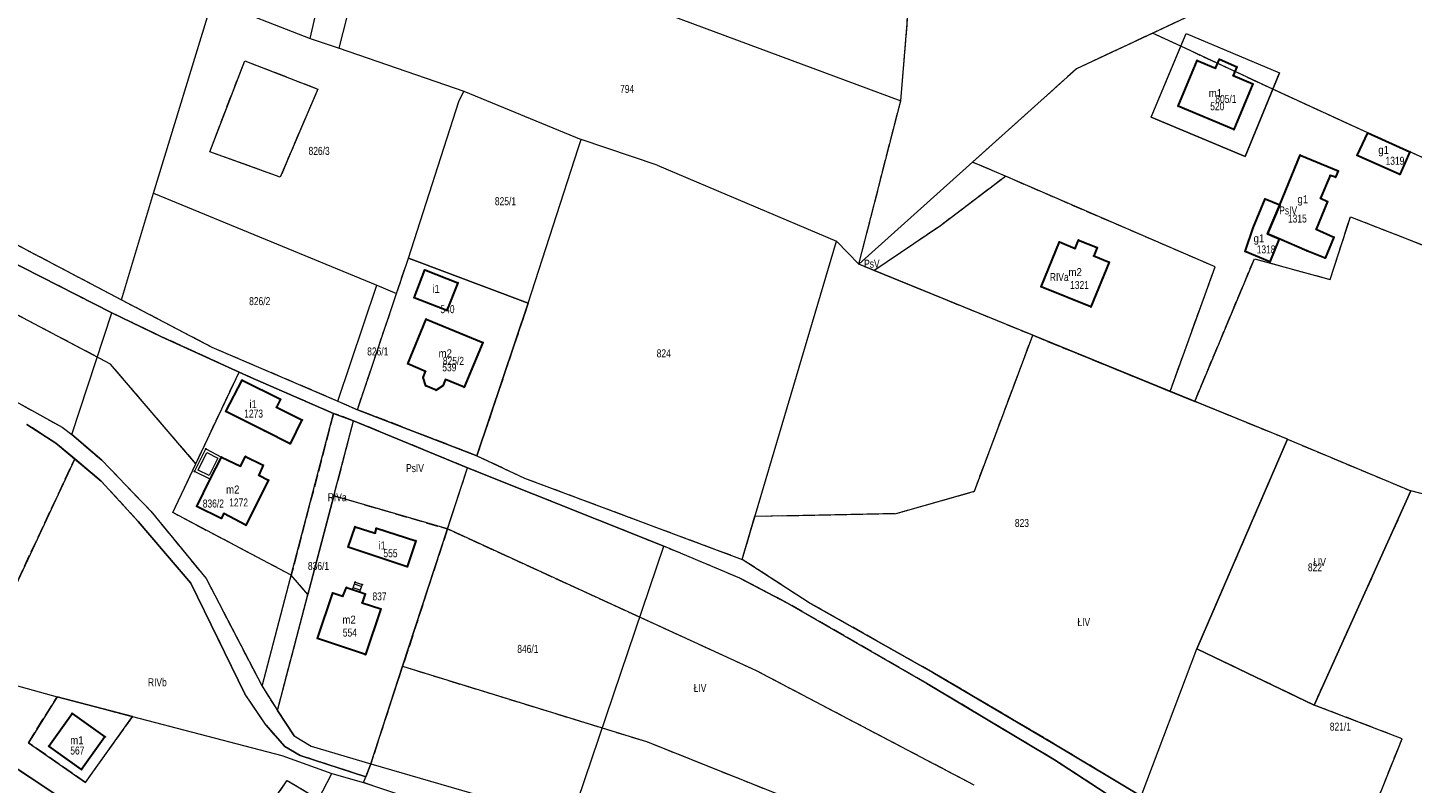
# Model space of a CAD drawing. Header units: metres. Extents: x 7498273 to 7499989, y 5499795 to 5500810.
# Tile 33 of 40: x 7499281 to 7499541, y 5500351 to 5500493. Entities that reach past the tile are written whole.
import ezdxf

# ---------------------------------------------------------------- set-up
doc = ezdxf.new("R2010")
doc.units = ezdxf.units.M
doc.header["$MEASUREMENT"] = 0
doc.linetypes.add('2.25_0.75', pattern=[3, 2.25, -0.75])
doc.layers.get('0').update_dxf_attribs({"color": 2})
for name, color, linetype, lineweight in [('209-oznaczenie konturu klasyfikacyjnego', 7, 'Continuous', 0), ('211-numer działki ewidencyjnej', 7, 'Continuous', 0), ('217-kontur klasyfikacyjny', 7, 'Continuous', 0), ('218-kontur użytku gruntowego', 7, 'Continuous', 0), ('219-działka ewidencyjna', 7, 'Continuous', 0), ('312-budynek ewidencyjny', 7, 'Continuous', 0), ('312-oznaczenie budynku ewidencyjnego', 7, 'Continuous', 0), ('312-oznaczenie budynku ewidencyjnego-Atr117', 7, 'Continuous', 0), ('352-schody', 7, 'Continuous', 0), ('Punkt budynku', 7, 'Continuous', 0), ('taras', 7, 'Continuous', 0)]:
    doc.layers.add(name, color=color, linetype=linetype, lineweight=lineweight)
doc.styles.get("Standard").update_dxf_attribs({"font": 'Working1250.shx', "width": 0.75})

# ---------------------------------------------------------------- blocks, each defined once
blk = doc.blocks.new('PUNKTBUD')
at = {"color": 0}
blk.add_circle((0, 0), 0.09, dxfattribs=at)

msp = doc.modelspace()

# ---------------------------------------------------------------- linework, layer by layer
at = {"layer": '217-kontur klasyfikacyjny', "color": 3, "linetype": '2.25_0.75', "lineweight": 13, "flags": 128}
for points in [[(7499444.86, 5500479.04), (7499447.85, 5500515.71)], [(7499492.07, 5500491.74), (7499503.25, 5500496.97)], [(7499296.61, 5500429.63), (7499178.7, 5500491.9)], [(7499477.85, 5500485.08), (7499492.07, 5500491.74)], [(7499497.37, 5500489.26), (7499492.07, 5500491.74)], [(7499514.62, 5500481.2), (7499497.37, 5500489.26)], [(7499315.23, 5500469.46), (7499321.8, 5500486.55)], [(7499321.8, 5500486.55), (7499335.49, 5500481.22)], [(7499458.3, 5500467.51), (7499477.85, 5500485.08)], [(7499335.49, 5500481.22), (7499328.47, 5500464.71)], [(7499436.97, 5500448.35), (7499444.86, 5500479.04)], [(7499532.43, 5500473), (7499514.62, 5500481.2)], [(7499540.34, 5500469.47), (7499532.43, 5500473)], [(7499328.47, 5500464.71), (7499315.23, 5500469.46)], [(7499571.38, 5500455.35), (7499540.34, 5500469.47)], [(7499464.49, 5500464.87), (7499458.3, 5500467.51)], [(7499254.08, 5500465.15), (7499298.69, 5500441.68)], [(7499452.28, 5500455.63), (7499464.49, 5500464.87)], [(7499503.8, 5500447.84), (7499464.49, 5500464.87)], [(7499219.39, 5500455.52), (7499287.55, 5500417.77)], [(7499439.82, 5500447.19), (7499452.28, 5500455.63)], [(7499525.38, 5500445.49), (7499529.19, 5500457.25)], [(7499529.19, 5500457.25), (7499566.88, 5500442.52)], [(7499296.87, 5500439.23), (7499270.17, 5500452.83)], [(7499350.27, 5500442.88), (7499352.51, 5500449.51)], [(7499352.51, 5500449.51), (7499374.97, 5500441.03)], [(7499439.82, 5500447.19), (7499436.97, 5500448.35)], [(7499495.37, 5500424.49), (7499503.8, 5500447.84)], [(7499499.98, 5500422.61), (7499511.17, 5500449.39)], [(7499511.17, 5500449.39), (7499525.38, 5500445.49)], [(7499469.59, 5500435.02), (7499439.82, 5500447.19)], [(7499342.94, 5500421.06), (7499350.27, 5500442.88)], [(7499298.69, 5500441.68), (7499315.65, 5500432.8)], [(7499374.97, 5500441.03), (7499365.34, 5500412.42)], [(7499306.2, 5500434.76), (7499296.87, 5500439.23)], [(7499320.75, 5500428.13), (7499306.2, 5500434.76)], [(7499458.65, 5500405.75), (7499469.59, 5500435.02)], [(7499469.59, 5500435.02), (7499495.37, 5500424.49)], [(7499315.65, 5500432.8), (7499339.26, 5500422.68)], [(7499312.63, 5500410.92), (7499296.61, 5500429.63)], [(7499312.63, 5500410.92), (7499320.75, 5500428.13)], [(7499320.75, 5500428.13), (7499322.82, 5500427.19)], [(7499322.82, 5500427.19), (7499338.47, 5500420.37)], [(7499495.37, 5500424.49), (7499499.98, 5500422.61)], [(7499339.26, 5500422.68), (7499342.94, 5500421.06)], [(7499517.39, 5500415.5), (7499499.98, 5500422.61)], [(7499338.47, 5500420.37), (7499330.52, 5500390.03)], [(7499342.23, 5500418.97), (7499338.47, 5500420.37)], [(7499338.53, 5500404.91), (7499342.23, 5500418.97)], [(7499363.59, 5500410.14), (7499342.23, 5500418.97)], [(7499365.34, 5500412.42), (7499342.94, 5500421.06)], [(7499286.37, 5500414.76), (7499280.96, 5500418.29)], [(7499287.55, 5500417.77), (7499289.39, 5500416.38)], [(7499289.39, 5500416.38), (7499294.97, 5500411.6)], [(7499289.91, 5500411.82), (7499286.37, 5500414.76)], [(7499500.4, 5500376.17), (7499517.39, 5500415.5)], [(7499517.39, 5500415.5), (7499540.52, 5500405.82)], [(7499277.96, 5500386.26), (7499289.91, 5500411.82)], [(7499294.88, 5500407.68), (7499289.91, 5500411.82)], [(7499294.97, 5500411.6), (7499304.17, 5500402.04)], [(7499365.34, 5500412.42), (7499374.26, 5500408.23)], [(7499308.3, 5500401.74), (7499312.63, 5500410.92)], [(7499359.84, 5500398.68), (7499363.59, 5500410.14)], [(7499400.41, 5500395.43), (7499363.59, 5500410.14)], [(7499301.84, 5500400.08), (7499294.88, 5500407.68)], [(7499374.26, 5500408.23), (7499415.1, 5500392.98)], [(7499333.66, 5500386.37), (7499338.53, 5500404.91)], [(7499338.53, 5500404.91), (7499359.84, 5500398.68)], [(7499443.96, 5500401.61), (7499458.65, 5500405.75)], [(7499540.52, 5500405.82), (7499522.37, 5500365.64)], [(7499304.17, 5500402.04), (7499314.54, 5500389.39)], [(7499330.52, 5500390.03), (7499308.3, 5500401.74)], [(7499415.1, 5500392.98), (7499417.5, 5500401.07)], [(7499417.5, 5500401.07), (7499443.96, 5500401.61)], [(7499311.71, 5500388.52), (7499301.84, 5500400.08)], [(7499359.84, 5500398.68), (7499351.41, 5500372.91)], [(7499417.66, 5500372.13), (7499359.84, 5500398.68)], [(7499414.64, 5500389.48), (7499400.41, 5500395.43)], [(7499427.45, 5500384.97), (7499415.1, 5500392.98)], [(7499321.84, 5500367.74), (7499311.71, 5500388.52)], [(7499314.54, 5500389.39), (7499325.06, 5500369.17)], [(7499333.66, 5500386.37), (7499330.52, 5500390.03)], [(7499423.63, 5500384.76), (7499414.64, 5500389.48)], [(7499327.93, 5500364.61), (7499333.66, 5500386.37)], [(7499449.74, 5500369.69), (7499423.63, 5500384.76)], [(7499450.87, 5500371.74), (7499427.45, 5500384.97)], [(7499522.37, 5500365.64), (7499500.4, 5500376.17)], [(7499351.41, 5500372.91), (7499345.42, 5500354.59)], [(7499351.41, 5500372.91), (7499397.37, 5500358.71)], [(7499458.6, 5500350.63), (7499417.66, 5500372.13)], [(7499473.66, 5500355.38), (7499449.74, 5500369.69)], [(7499474.21, 5500358.01), (7499450.87, 5500371.74)], [(7499281.22, 5500358.58), (7499286.62, 5500367.17)], [(7499286.62, 5500367.17), (7499300.74, 5500363.49)], [(7499325.73, 5500361.93), (7499321.84, 5500367.74)], [(7499325.06, 5500369.17), (7499327.93, 5500364.61)], [(7499259.58, 5500366.67), (7499295.09, 5500343.03)], [(7499538.87, 5500359.33), (7499522.37, 5500365.64)], [(7499300.74, 5500363.49), (7499291.91, 5500351.13)], [(7499329.32, 5500357.84), (7499325.73, 5500361.93)], [(7499525.14, 5500325.03), (7499538.87, 5500359.33)], [(7499291.91, 5500351.13), (7499281.22, 5500358.58)], [(7499332.19, 5500356.19), (7499329.32, 5500357.84)], [(7499397.37, 5500358.71), (7499452.93, 5500336.49)], [(7499489.91, 5500348.52), (7499474.21, 5500358.01)], [(7499344.53, 5500352.15), (7499332.19, 5500356.19)], [(7499345.42, 5500354.59), (7499344.53, 5500352.15)], [(7499506.72, 5500333.87), (7499473.66, 5500355.38)], [(7499321.5, 5500339.77), (7499329.78, 5500351.5)], [(7499329.78, 5500351.5), (7499335.63, 5500347.98)], [(7499344.06, 5500351.09), (7499344.53, 5500352.15)], [(7499345.71, 5500350.55), (7499344.06, 5500351.09)]]:
    msp.add_lwpolyline(points, dxfattribs=at)
at = {"layer": '218-kontur użytku gruntowego', "color": 3, "linetype": 'Continuous', "lineweight": 13, "flags": 128}
for points in [[(7499444.86, 5500479.04), (7499447.85, 5500515.71)], [(7499492.07, 5500491.74), (7499503.25, 5500496.97)], [(7499296.61, 5500429.63), (7499178.7, 5500491.9)], [(7499477.85, 5500485.08), (7499492.07, 5500491.74)], [(7499497.37, 5500489.26), (7499492.07, 5500491.74)], [(7499491.82, 5500475.93), (7499497.37, 5500489.26)], [(7499497.37, 5500489.26), (7499498.36, 5500491.64)], [(7499514.62, 5500481.2), (7499497.37, 5500489.26)], [(7499498.36, 5500491.64), (7499515.88, 5500484.25)], [(7499315.23, 5500469.46), (7499321.8, 5500486.55)], [(7499321.8, 5500486.55), (7499335.49, 5500481.22)], [(7499458.3, 5500467.51), (7499477.85, 5500485.08)], [(7499515.88, 5500484.25), (7499514.62, 5500481.2)], [(7499335.49, 5500481.22), (7499328.47, 5500464.71)], [(7499436.97, 5500448.35), (7499444.86, 5500479.04)], [(7499514.62, 5500481.2), (7499509.42, 5500468.59)], [(7499532.43, 5500473), (7499514.62, 5500481.2)], [(7499509.42, 5500468.59), (7499491.82, 5500475.93)], [(7499540.34, 5500469.47), (7499532.43, 5500473)], [(7499328.47, 5500464.71), (7499315.23, 5500469.46)], [(7499571.38, 5500455.35), (7499540.34, 5500469.47)], [(7499464.49, 5500464.87), (7499458.3, 5500467.51)], [(7499254.08, 5500465.15), (7499298.69, 5500441.68)], [(7499452.28, 5500455.63), (7499464.49, 5500464.87)], [(7499503.8, 5500447.84), (7499464.49, 5500464.87)], [(7499219.39, 5500455.52), (7499287.55, 5500417.77)], [(7499439.82, 5500447.19), (7499452.28, 5500455.63)], [(7499525.38, 5500445.49), (7499529.19, 5500457.25)], [(7499529.19, 5500457.25), (7499566.88, 5500442.52)], [(7499296.87, 5500439.23), (7499270.17, 5500452.83)], [(7499350.27, 5500442.88), (7499352.51, 5500449.51)], [(7499352.51, 5500449.51), (7499374.97, 5500441.03)], [(7499439.82, 5500447.19), (7499436.97, 5500448.35)], [(7499495.37, 5500424.49), (7499503.8, 5500447.84)], [(7499499.98, 5500422.61), (7499511.17, 5500449.39)], [(7499511.17, 5500449.39), (7499525.38, 5500445.49)], [(7499469.59, 5500435.02), (7499439.82, 5500447.19)], [(7499342.94, 5500421.06), (7499350.27, 5500442.88)], [(7499298.69, 5500441.68), (7499315.65, 5500432.8)], [(7499374.97, 5500441.03), (7499365.34, 5500412.42)], [(7499306.2, 5500434.76), (7499296.87, 5500439.23)], [(7499320.75, 5500428.13), (7499306.2, 5500434.76)], [(7499458.65, 5500405.75), (7499469.59, 5500435.02)], [(7499469.59, 5500435.02), (7499495.37, 5500424.49)], [(7499315.65, 5500432.8), (7499339.26, 5500422.68)], [(7499312.63, 5500410.92), (7499296.61, 5500429.63)], [(7499312.63, 5500410.92), (7499320.75, 5500428.13)], [(7499322.82, 5500427.19), (7499320.75, 5500428.13)], [(7499338.47, 5500420.37), (7499322.82, 5500427.19)], [(7499495.37, 5500424.49), (7499499.98, 5500422.61)], [(7499339.26, 5500422.68), (7499342.94, 5500421.06)], [(7499517.39, 5500415.5), (7499499.98, 5500422.61)], [(7499330.52, 5500390.03), (7499338.47, 5500420.37)], [(7499342.23, 5500418.97), (7499338.47, 5500420.37)], [(7499338.53, 5500404.91), (7499342.23, 5500418.97)], [(7499363.59, 5500410.14), (7499342.23, 5500418.97)], [(7499342.94, 5500421.06), (7499365.34, 5500412.42)], [(7499286.37, 5500414.76), (7499280.96, 5500418.29)], [(7499287.55, 5500417.77), (7499289.39, 5500416.38)], [(7499289.39, 5500416.38), (7499294.97, 5500411.6)], [(7499289.91, 5500411.82), (7499286.37, 5500414.76)], [(7499500.4, 5500376.17), (7499517.39, 5500415.5)], [(7499517.39, 5500415.5), (7499540.52, 5500405.82)], [(7499289.91, 5500411.82), (7499277.96, 5500386.26)], [(7499294.88, 5500407.68), (7499289.91, 5500411.82)], [(7499294.97, 5500411.6), (7499304.17, 5500402.04)], [(7499365.34, 5500412.42), (7499374.26, 5500408.23)], [(7499308.3, 5500401.74), (7499312.63, 5500410.92)], [(7499359.84, 5500398.68), (7499363.59, 5500410.14)], [(7499400.41, 5500395.43), (7499363.59, 5500410.14)], [(7499301.84, 5500400.08), (7499294.88, 5500407.68)], [(7499374.26, 5500408.23), (7499415.1, 5500392.98)], [(7499338.53, 5500404.91), (7499333.66, 5500386.37)], [(7499359.84, 5500398.68), (7499338.53, 5500404.91)], [(7499443.96, 5500401.61), (7499458.65, 5500405.75)], [(7499540.52, 5500405.82), (7499522.37, 5500365.64)], [(7499304.17, 5500402.04), (7499314.54, 5500389.39)], [(7499330.52, 5500390.03), (7499308.3, 5500401.74)], [(7499415.1, 5500392.98), (7499417.5, 5500401.07)], [(7499417.5, 5500401.07), (7499443.96, 5500401.61)], [(7499311.71, 5500388.52), (7499301.84, 5500400.08)], [(7499351.41, 5500372.91), (7499359.84, 5500398.68)], [(7499417.66, 5500372.13), (7499359.84, 5500398.68)], [(7499414.64, 5500389.48), (7499400.41, 5500395.43)], [(7499427.45, 5500384.97), (7499415.1, 5500392.98)], [(7499321.84, 5500367.74), (7499311.71, 5500388.52)], [(7499314.54, 5500389.39), (7499325.06, 5500369.17)], [(7499333.66, 5500386.37), (7499330.52, 5500390.03)], [(7499423.63, 5500384.76), (7499414.64, 5500389.48)], [(7499327.93, 5500364.61), (7499333.66, 5500386.37)], [(7499449.74, 5500369.69), (7499423.63, 5500384.76)], [(7499450.87, 5500371.74), (7499427.45, 5500384.97)], [(7499522.37, 5500365.64), (7499500.4, 5500376.17)], [(7499345.42, 5500354.59), (7499351.41, 5500372.91)], [(7499351.41, 5500372.91), (7499397.37, 5500358.71)], [(7499458.6, 5500350.63), (7499417.66, 5500372.13)], [(7499473.66, 5500355.38), (7499449.74, 5500369.69)], [(7499474.21, 5500358.01), (7499450.87, 5500371.74)], [(7499286.62, 5500367.17), (7499281.22, 5500358.58)], [(7499300.74, 5500363.49), (7499286.62, 5500367.17)], [(7499325.73, 5500361.93), (7499321.84, 5500367.74)], [(7499325.06, 5500369.17), (7499327.93, 5500364.61)], [(7499259.58, 5500366.67), (7499295.09, 5500343.03)], [(7499327.93, 5500364.61), (7499331.09, 5500359.88)], [(7499538.87, 5500359.33), (7499522.37, 5500365.64)], [(7499291.91, 5500351.13), (7499300.74, 5500363.49)], [(7499329.32, 5500357.84), (7499325.73, 5500361.93)], [(7499331.09, 5500359.88), (7499334.28, 5500357.9)], [(7499525.14, 5500325.03), (7499538.87, 5500359.33)], [(7499281.22, 5500358.58), (7499291.91, 5500351.13)], [(7499332.19, 5500356.19), (7499329.32, 5500357.84)], [(7499334.28, 5500357.9), (7499345.42, 5500354.59)], [(7499397.37, 5500358.71), (7499452.93, 5500336.49)], [(7499489.91, 5500348.52), (7499474.21, 5500358.01)], [(7499344.53, 5500352.15), (7499332.19, 5500356.19)], [(7499345.42, 5500354.59), (7499344.53, 5500352.15)], [(7499506.72, 5500333.87), (7499473.66, 5500355.38)], [(7499321.5, 5500339.77), (7499329.78, 5500351.5)], [(7499329.78, 5500351.5), (7499335.63, 5500347.98)], [(7499344.06, 5500351.09), (7499344.53, 5500352.15)], [(7499345.71, 5500350.55), (7499344.06, 5500351.09)]]:
    msp.add_lwpolyline(points, dxfattribs=at)
at = {"layer": '219-działka ewidencyjna', "color": 3, "linetype": 'Continuous', "lineweight": 13, "flags": 128}
for points in [[(7499339.53, 5500488.89), (7499346.34, 5500515.65)], [(7499346.34, 5500515.65), (7499444.86, 5500479.04)], [(7499444.86, 5500479.04), (7499447.85, 5500515.71)], [(7499334.06, 5500490.73), (7499339.55, 5500514.64)], [(7499304.67, 5500461.68), (7499315.76, 5500497.85)], [(7499315.76, 5500497.85), (7499334.06, 5500490.73)], [(7499477.85, 5500485.08), (7499503.25, 5500496.97)], [(7499334.06, 5500490.73), (7499339.53, 5500488.89)], [(7499491.82, 5500475.93), (7499498.36, 5500491.64)], [(7499498.36, 5500491.64), (7499515.88, 5500484.25)], [(7499339.53, 5500488.89), (7499362.87, 5500480.83)], [(7499436.97, 5500448.35), (7499477.85, 5500485.08)], [(7499509.42, 5500468.59), (7499515.88, 5500484.25)], [(7499352.51, 5500449.51), (7499361.95, 5500478.87)], [(7499361.95, 5500478.87), (7499362.87, 5500480.83)], [(7499362.87, 5500480.83), (7499384.93, 5500471.77)], [(7499436.97, 5500448.35), (7499444.86, 5500479.04)], [(7499491.82, 5500475.93), (7499509.42, 5500468.59)], [(7499384.36, 5500470.07), (7499384.93, 5500471.77)], [(7499399.15, 5500466.97), (7499384.93, 5500471.77)], [(7499374.97, 5500441.03), (7499384.36, 5500470.07)], [(7499399.15, 5500466.97), (7499432.79, 5500452.67)], [(7499254.08, 5500465.15), (7499298.69, 5500441.68)], [(7499298.69, 5500441.68), (7499304.67, 5500461.68)], [(7499304.67, 5500461.68), (7499346.56, 5500444.42)], [(7499219.39, 5500455.52), (7499287.55, 5500417.77)], [(7499270.17, 5500452.83), (7499296.87, 5500439.23)], [(7499415.1, 5500392.98), (7499432.79, 5500452.67)], [(7499432.79, 5500452.67), (7499436.97, 5500448.35)], [(7499350.27, 5500442.88), (7499352.51, 5500449.51)], [(7499374.97, 5500441.03), (7499352.51, 5500449.51)], [(7499517.39, 5500415.5), (7499436.97, 5500448.35)], [(7499339.26, 5500422.68), (7499346.56, 5500444.42)], [(7499342.94, 5500421.06), (7499350.27, 5500442.88)], [(7499346.56, 5500444.42), (7499350.27, 5500442.88)], [(7499298.69, 5500441.68), (7499315.65, 5500432.8)], [(7499365.34, 5500412.42), (7499374.97, 5500441.03)], [(7499289.39, 5500416.38), (7499296.87, 5500439.23)], [(7499296.87, 5500439.23), (7499306.2, 5500434.76)], [(7499306.2, 5500434.76), (7499322.82, 5500427.19)], [(7499315.65, 5500432.8), (7499339.26, 5500422.68)], [(7499322.82, 5500427.19), (7499338.47, 5500420.37)], [(7499339.26, 5500422.68), (7499342.94, 5500421.06)], [(7499325.06, 5500369.17), (7499338.47, 5500420.37)], [(7499327.93, 5500364.61), (7499342.23, 5500418.97)], [(7499338.47, 5500420.37), (7499342.23, 5500418.97)], [(7499342.23, 5500418.97), (7499363.59, 5500410.14)], [(7499365.34, 5500412.42), (7499342.94, 5500421.06)], [(7499280.96, 5500418.29), (7499286.37, 5500414.76)], [(7499287.55, 5500417.77), (7499289.39, 5500416.38)], [(7499294.97, 5500411.6), (7499289.39, 5500416.38)], [(7499286.37, 5500414.76), (7499294.88, 5500407.68)], [(7499517.39, 5500415.5), (7499500.4, 5500376.17)], [(7499517.39, 5500415.5), (7499540.52, 5500405.82)], [(7499294.97, 5500411.6), (7499304.17, 5500402.04)], [(7499365.34, 5500412.42), (7499374.26, 5500408.23)], [(7499345.42, 5500354.59), (7499363.59, 5500410.14)], [(7499363.59, 5500410.14), (7499400.41, 5500395.43)], [(7499294.88, 5500407.68), (7499301.84, 5500400.08)], [(7499374.26, 5500408.23), (7499415.1, 5500392.98)], [(7499522.37, 5500365.64), (7499540.52, 5500405.82)], [(7499559.59, 5500400.87), (7499540.52, 5500405.82)], [(7499304.17, 5500402.04), (7499314.54, 5500389.39)], [(7499301.84, 5500400.08), (7499311.71, 5500388.52)], [(7499382.89, 5500343.71), (7499400.41, 5500395.43)], [(7499414.64, 5500389.48), (7499400.41, 5500395.43)], [(7499427.45, 5500384.97), (7499415.1, 5500392.98)], [(7499311.71, 5500388.52), (7499321.84, 5500367.74)], [(7499314.54, 5500389.39), (7499325.06, 5500369.17)], [(7499414.64, 5500389.48), (7499423.63, 5500384.76)], [(7499423.63, 5500384.76), (7499449.74, 5500369.69)], [(7499427.45, 5500384.97), (7499450.87, 5500371.74)], [(7499489.91, 5500348.52), (7499500.4, 5500376.17)], [(7499500.4, 5500376.17), (7499522.37, 5500365.64)], [(7499271.48, 5500371.36), (7499286.62, 5500367.17)], [(7499449.74, 5500369.69), (7499473.66, 5500355.38)], [(7499450.87, 5500371.74), (7499474.21, 5500358.01)], [(7499286.62, 5500367.17), (7499328.73, 5500356.2)], [(7499325.73, 5500361.93), (7499321.84, 5500367.74)], [(7499325.06, 5500369.17), (7499327.93, 5500364.61)], [(7499295.09, 5500343.03), (7499259.58, 5500366.67)], [(7499331.09, 5500359.88), (7499327.93, 5500364.61)], [(7499325.73, 5500361.93), (7499329.32, 5500357.84)], [(7499331.09, 5500359.88), (7499334.28, 5500357.9)], [(7499329.32, 5500357.84), (7499332.19, 5500356.19)], [(7499334.28, 5500357.9), (7499345.42, 5500354.59)], [(7499474.21, 5500358.01), (7499489.91, 5500348.52)], [(7499328.73, 5500356.2), (7499338.12, 5500352.79)], [(7499332.19, 5500356.19), (7499344.53, 5500352.15)], [(7499344.53, 5500352.15), (7499345.42, 5500354.59)], [(7499345.42, 5500354.59), (7499382.89, 5500343.71)], [(7499473.66, 5500355.38), (7499506.72, 5500333.87)], [(7499322.7, 5500323), (7499338.12, 5500352.79)], [(7499338.12, 5500352.79), (7499344.06, 5500351.09)], [(7499344.06, 5500351.09), (7499344.53, 5500352.15)], [(7499344.06, 5500351.09), (7499358.4, 5500346.36)]]:
    msp.add_lwpolyline(points, dxfattribs=at)
at = {"layer": '312-budynek ewidencyjny', "color": 7, "linetype": 'Continuous', "lineweight": 30, "flags": 128}
for points in [[(7499496.85, 5500478), (7499500.43, 5500486.59)], [(7499500.43, 5500486.59), (7499503.91, 5500485.12)], [(7499503.91, 5500485.12), (7499504.62, 5500486.81)], [(7499504.62, 5500486.81), (7499507.89, 5500485.41)], [(7499507.89, 5500485.41), (7499507.19, 5500483.74)], [(7499507.19, 5500483.74), (7499510.86, 5500482.19)], [(7499510.86, 5500482.19), (7499507.33, 5500473.63)], [(7499507.33, 5500473.63), (7499496.85, 5500478)], [(7499530.47, 5500468.76), (7499532.43, 5500473)], [(7499532.43, 5500473), (7499540.34, 5500469.47)], [(7499515.95, 5500459.53), (7499519.78, 5500468.83)], [(7499519.78, 5500468.83), (7499526.87, 5500465.86)], [(7499538.44, 5500465.2), (7499530.47, 5500468.76)], [(7499540.34, 5500469.47), (7499538.44, 5500465.2)], [(7499526.87, 5500465.86), (7499526.36, 5500464.68)], [(7499525.4, 5500465.02), (7499523.59, 5500460.76)], [(7499526.36, 5500464.68), (7499525.4, 5500465.02)], [(7499510.96, 5500455.2), (7499513.19, 5500460.6)], [(7499513.19, 5500460.6), (7499515.95, 5500459.53)], [(7499523.59, 5500460.76), (7499524.91, 5500460.12)], [(7499515.95, 5500459.53), (7499513.62, 5500454.06)], [(7499513.62, 5500454.06), (7499515.95, 5500459.53)], [(7499524.91, 5500460.12), (7499522.74, 5500454.94)], [(7499477.57, 5500451.33), (7499478.21, 5500452.9)], [(7499478.21, 5500452.9), (7499481.71, 5500451.47)], [(7499509.42, 5500450.77), (7499510.96, 5500455.2)], [(7499513.62, 5500454.06), (7499515.84, 5500453.12)], [(7499515.84, 5500453.12), (7499513.62, 5500454.06)], [(7499515.84, 5500453.12), (7499514.08, 5500448.78)], [(7499521.02, 5500450.86), (7499515.84, 5500453.12)], [(7499522.74, 5500454.94), (7499526.1, 5500453.44)], [(7499526.1, 5500453.44), (7499524.43, 5500449.5)], [(7499471.18, 5500444.13), (7499474.6, 5500452.54)], [(7499474.6, 5500452.54), (7499477.57, 5500451.33)], [(7499481.71, 5500451.47), (7499481.07, 5500449.9)], [(7499514.08, 5500448.78), (7499509.42, 5500450.77)], [(7499524.43, 5500449.5), (7499521.02, 5500450.86)], [(7499483.94, 5500448.73), (7499480.48, 5500440.34)], [(7499481.07, 5500449.9), (7499483.94, 5500448.73)], [(7499353.6, 5500442.08), (7499355.58, 5500447.28)], [(7499355.58, 5500447.28), (7499361.76, 5500444.89)], [(7499361.76, 5500444.89), (7499359.73, 5500439.67)], [(7499480.48, 5500440.34), (7499471.18, 5500444.13)], [(7499359.73, 5500439.67), (7499353.6, 5500442.08)], [(7499352.37, 5500429.68), (7499355.82, 5500438.07)], [(7499355.82, 5500438.07), (7499366.45, 5500433.68)], [(7499366.45, 5500433.68), (7499362.98, 5500425.27)], [(7499355.73, 5500428.23), (7499352.37, 5500429.68)], [(7499355.29, 5500427.08), (7499355.73, 5500428.23)], [(7499355.79, 5500425.52), (7499355.29, 5500427.08)], [(7499318.23, 5500420.72), (7499321.3, 5500426.63)], [(7499321.3, 5500426.63), (7499328.5, 5500423.01)], [(7499357.72, 5500424.71), (7499355.79, 5500425.52)], [(7499358.95, 5500425.54), (7499357.72, 5500424.71)], [(7499359.43, 5500426.72), (7499358.95, 5500425.54)], [(7499362.98, 5500425.27), (7499359.43, 5500426.72)], [(7499328.5, 5500423.01), (7499327.76, 5500421.52)], [(7499325.53, 5500417.07), (7499318.23, 5500420.72)], [(7499327.76, 5500421.52), (7499332.54, 5500419.13)], [(7499332.54, 5500419.13), (7499330.31, 5500414.67)], [(7499330.31, 5500414.67), (7499325.53, 5500417.07)], [(7499315.33, 5500408.03), (7499317.45, 5500412.18)], [(7499317.45, 5500412.18), (7499320.98, 5500410.49)], [(7499320.98, 5500410.49), (7499321.94, 5500412.29)], [(7499321.94, 5500412.29), (7499325.28, 5500410.65)], [(7499325.28, 5500410.65), (7499324.44, 5500408.78)], [(7499324.44, 5500408.78), (7499326.26, 5500407.85)], [(7499312.83, 5500402.9), (7499315.33, 5500408.03)], [(7499326.26, 5500407.85), (7499321.98, 5500399.37)], [(7499317.41, 5500400.67), (7499312.83, 5500402.9)], [(7499317.85, 5500401.56), (7499317.41, 5500400.67)], [(7499321.98, 5500399.37), (7499317.85, 5500401.56)], [(7499341.21, 5500395.29), (7499342.49, 5500399.1)], [(7499342.49, 5500399.1), (7499346.27, 5500397.89)], [(7499346.27, 5500397.89), (7499346.51, 5500398.8)], [(7499346.51, 5500398.8), (7499353.91, 5500396.47)], [(7499353.91, 5500396.47), (7499352.27, 5500391.58)], [(7499352.27, 5500391.58), (7499341.21, 5500395.29)], [(7499335.42, 5500378.14), (7499338.3, 5500386.67)], [(7499338.3, 5500386.67), (7499340.21, 5500386.05)], [(7499340.21, 5500386.05), (7499340.87, 5500387.72)], [(7499340.87, 5500387.72), (7499342.04, 5500387.32)], [(7499342.04, 5500387.32), (7499343.32, 5500386.88)], [(7499343.32, 5500386.88), (7499344.39, 5500386.51)], [(7499344.39, 5500386.51), (7499343.84, 5500384.84)], [(7499343.84, 5500384.84), (7499347.32, 5500383.69)], [(7499347.32, 5500383.69), (7499344.42, 5500375.1)], [(7499344.42, 5500375.1), (7499335.42, 5500378.14)], [(7499285.04, 5500357.9), (7499289.44, 5500364.07)], [(7499289.44, 5500364.07), (7499295.59, 5500359.68)], [(7499295.59, 5500359.68), (7499291.21, 5500353.53)], [(7499291.21, 5500353.53), (7499285.04, 5500357.9)]]:
    msp.add_lwpolyline(points, dxfattribs=at)
at = {"layer": '352-schody', "color": 7, "linetype": 'Continuous', "lineweight": 13, "flags": 128}
for points in [[(7499343.663, 5500387.867), (7499342.385, 5500388.312)], [(7499343.433, 5500387.206), (7499342.155, 5500387.651)]]:
    msp.add_lwpolyline(points, dxfattribs=at)
at = {"layer": '352-schody', "color": 7, "linetype": 'Continuous', "lineweight": 13}
msp.add_3dface([(7499342.04, 5500387.32), (7499342.52, 5500388.7), (7499343.8, 5500388.26), (7499343.32, 5500386.88)], dxfattribs=at)
msp.add_3dface([(7499342.04, 5500387.32), (7499342.52, 5500388.7), (7499343.8, 5500388.26), (7499343.32, 5500386.88)], dxfattribs=at)
at = {"layer": 'taras', "lineweight": 13}
for p, q in [((7499312.36, 5500409.47), (7499314.49, 5500413.69)), ((7499313.035, 5500409.698), (7499314.71, 5500413.016)), ((7499314.49, 5500413.69), (7499317.45, 5500412.18)), ((7499314.71, 5500413.016), (7499316.777, 5500411.962)), ((7499316.777, 5500411.962), (7499315.108, 5500408.694)), ((7499317.45, 5500412.18), (7499315.33, 5500408.03)), ((7499315.33, 5500408.03), (7499312.36, 5500409.47)), ((7499315.108, 5500408.694), (7499313.035, 5500409.698))]:
    msp.add_line(p, q, dxfattribs=at)

# ---------------------------------------------------------------- block references
at = {"layer": 'Punkt budynku', "color": 5, "linetype": 'Continuous', "lineweight": 13}
for p in [(7499500.43, 5500486.59), (7499504.62, 5500486.81), (7499503.91, 5500485.12), (7499507.89, 5500485.41), (7499507.19, 5500483.74), (7499510.86, 5500482.19), (7499496.85, 5500478), (7499507.33, 5500473.63), (7499532.43, 5500473), (7499519.78, 5500468.83), (7499530.47, 5500468.76), (7499540.34, 5500469.47), (7499526.87, 5500465.86), (7499525.4, 5500465.02), (7499526.36, 5500464.68), (7499538.44, 5500465.2), (7499513.19, 5500460.6), (7499523.59, 5500460.76), (7499515.95, 5500459.53), (7499524.91, 5500460.12), (7499478.21, 5500452.9), (7499510.96, 5500455.2), (7499513.62, 5500454.06), (7499515.84, 5500453.12), (7499522.74, 5500454.94), (7499526.1, 5500453.44), (7499474.6, 5500452.54), (7499477.57, 5500451.33), (7499481.71, 5500451.47), (7499509.42, 5500450.77), (7499521.02, 5500450.86), (7499481.07, 5500449.9), (7499483.94, 5500448.73), (7499514.08, 5500448.78), (7499524.43, 5500449.5), (7499355.58, 5500447.28), (7499361.76, 5500444.89), (7499471.18, 5500444.13), (7499353.6, 5500442.08), (7499359.73, 5500439.67), (7499480.48, 5500440.34), (7499355.82, 5500438.07), (7499366.45, 5500433.68), (7499352.37, 5500429.68), (7499355.29, 5500427.08), (7499355.73, 5500428.23), (7499359.43, 5500426.72), (7499321.3, 5500426.63), (7499355.79, 5500425.52), (7499357.72, 5500424.71), (7499358.95, 5500425.54), (7499362.98, 5500425.27), (7499327.76, 5500421.52), (7499328.5, 5500423.01), (7499318.23, 5500420.72), (7499332.54, 5500419.13), (7499325.53, 5500417.07), (7499314.49, 5500413.69), (7499330.31, 5500414.67), (7499317.45, 5500412.18), (7499321.94, 5500412.29), (7499312.36, 5500409.47), (7499320.98, 5500410.49), (7499324.44, 5500408.78), (7499325.28, 5500410.65), (7499315.33, 5500408.03), (7499326.26, 5500407.85), (7499312.83, 5500402.9), (7499317.41, 5500400.67), (7499317.85, 5500401.56), (7499321.98, 5500399.37), (7499342.49, 5500399.1), (7499346.51, 5500398.8), (7499346.27, 5500397.89), (7499353.91, 5500396.47), (7499341.21, 5500395.29), (7499352.27, 5500391.58), (7499340.87, 5500387.72), (7499342.52, 5500388.7), (7499343.8, 5500388.26), (7499338.3, 5500386.67), (7499340.21, 5500386.05), (7499342.04, 5500387.32), (7499343.32, 5500386.88), (7499344.39, 5500386.51), (7499343.84, 5500384.84), (7499347.32, 5500383.69), (7499335.42, 5500378.14), (7499344.42, 5500375.1), (7499289.44, 5500364.07), (7499295.59, 5500359.68), (7499285.04, 5500357.9), (7499291.21, 5500353.53)]:
    msp.add_blockref('PUNKTBUD', p, dxfattribs=at)

# ---------------------------------------------------------------- texts
at = {"layer": '209-oznaczenie konturu klasyfikacyjnego', "color": 3, "linetype": 'Continuous', "lineweight": 13, "char_height": 1.5, "attachment_point": 7, "line_spacing_factor": 0.6}
for s, insert in [('\\H1x;\\W0.79;PsIV', (7499515.84, 5500457.68)), ('\\H1x;\\W0.79;PsV', (7499437.97, 5500447.69)), ('\\H1x;\\W0.79;RIVa', (7499472.81, 5500445.18)), ('\\H1x;\\W0.79;PsIV', (7499352.06, 5500409.33)), ('\\H1x;\\W0.79;RIVa', (7499337.38, 5500403.87)), ('\\H1x;\\W0.79;ŁIV', (7499522.21, 5500391.72)), ('\\H1x;\\W0.79;ŁIV', (7499477.99, 5500380.46)), ('\\H1x;\\W0.79;RIVb', (7499303.65, 5500369.15)), ('\\H1x;\\W0.79;ŁIV', (7499406.01, 5500368.09))]:
    msp.add_mtext(s, dxfattribs=dict(at, insert=insert))
at = {"layer": '211-numer działki ewidencyjnej', "color": 3, "linetype": 'Continuous', "lineweight": 13, "char_height": 1.5, "line_spacing_factor": 0.6}
for s, insert, attachment_point in [('\\H1x;\\W0.79;794', (7499392.2, 5500482), 1), ('\\H1x;\\W0.79;805/1', (7499503.85, 5500480.12), 1), ('\\H1x;\\W0.79;826/3', (7499333.77, 5500470.37), 1), ('\\H1x;\\W0.79;825/1', (7499368.72, 5500460.93), 1), ('\\H1x;\\W0.79;826/2', (7499322.63, 5500442.18), 1), ('\\H1x;\\W0.79;826/1', (7499344.77, 5500432.74), 1), ('\\H1x;\\W0.79;824', (7499399.07, 5500432.38), 1), ('\\H1x;\\W0.79;825/2', (7499358.96, 5500430.97), 1), ('\\H1x;\\W0.79;836/2', (7499313.93, 5500404.2), 1), ('\\H1x;\\W0.79;823', (7499466.25, 5500400.56), 1), ('\\H1x;\\W0.79;836/1', (7499333.65, 5500392.49), 1), ('\\H1x;\\W0.79;822', (7499521.21, 5500390.72), 7), ('\\H1x;\\W0.79;837', (7499345.76, 5500386.78), 1), ('\\H1x;\\W0.79;846/1', (7499372.92, 5500376.93), 1), ('\\H1x;\\W0.79;821/1', (7499525.32, 5500362.34), 1)]:
    msp.add_mtext(s, dxfattribs=dict(at, insert=insert, attachment_point=attachment_point))
at = {"layer": '312-oznaczenie budynku ewidencyjnego', "color": 7, "linetype": 'Continuous', "lineweight": 13, "char_height": 1.5, "attachment_point": 1, "line_spacing_factor": 0.6}
for s, insert in [('\\H1x;\\W0.79;520', (7499502.89, 5500478.74)), ('\\H1x;\\W0.79;1319', (7499535.78, 5500468.52)), ('\\H1x;\\W0.79;1315', (7499517.47, 5500457.68)), ('\\H1x;\\W0.79;1318', (7499511.61, 5500451.89)), ('\\H1x;\\W0.79;1321', (7499476.61, 5500445.21)), ('\\H1x;\\W0.79;540', (7499358.51, 5500440.67)), ('\\H1x;\\W0.79;539', (7499358.85, 5500429.76)), ('\\H1x;\\W0.79;1273', (7499321.7, 5500421.08)), ('\\H1x;\\W0.79;1272', (7499318.89, 5500404.4)), ('\\H1x;\\W0.79;555', (7499347.82, 5500394.88)), ('\\H1x;\\W0.79;554', (7499340.2, 5500379.99)), ('\\H1x;\\W0.79;567', (7499289.08, 5500357.86))]:
    msp.add_mtext(s, dxfattribs=dict(at, insert=insert))
at = {"layer": '312-oznaczenie budynku ewidencyjnego-Atr117', "color": 7, "char_height": 1.5, "line_spacing_factor": 0.6}
for s, insert, attachment_point in [('\\H1x;\\W0.9;m1', (7499503.86, 5500479.72), 8), ('\\H1x;\\W0.9;g1', (7499535.41, 5500468.6), 8), ('\\H1x;\\W0.9;g1', (7499520.25, 5500459.35), 8), ('\\H1x;\\W0.9;g1', (7499511.02, 5500453.96), 1), ('\\H1x;\\W0.9;m2', (7499477.56, 5500446.12), 8), ('\\H1x;\\W0.9;i1', (7499357.68, 5500442.98), 8), ('\\H1x;\\W0.9;m2', (7499359.41, 5500430.89), 8), ('\\H1x;\\W0.9;i1', (7499323.37, 5500421.35), 8), ('\\H1x;\\W0.9;m2', (7499319.55, 5500405.33), 8), ('\\H1x;\\W0.9;i1', (7499347.56, 5500394.84), 8), ('\\H1x;\\W0.9;m2', (7499341.37, 5500380.91), 8), ('\\H1x;\\W0.9;m1', (7499290.32, 5500358.3), 8)]:
    msp.add_mtext(s, dxfattribs=dict(at, insert=insert, attachment_point=attachment_point))

doc.saveas('drawing.dxf')
